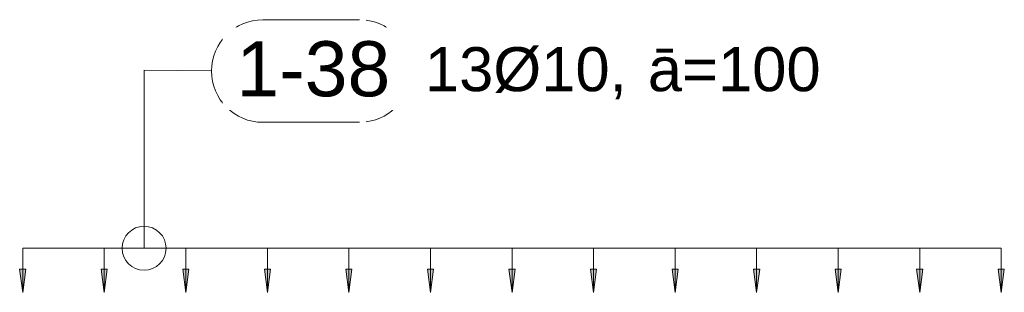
# Model space of a CAD drawing. Header units: millimetres. Extents: x -25607 to 9385, y 1894 to 10168.
# Tile 32 of 181: x -19668 to -18551, y 9314 to 9623. Entities that reach past the tile are written whole.
import ezdxf

# ---------------------------------------------------------------- set-up
doc = ezdxf.new("R2010")
doc.units = ezdxf.units.MM
for name, color, linetype, lineweight in [('A-ANNO-DIMS', 211, 'Continuous', 5), ('A-ANNO-DIMS-25', 211, 'Continuous', 5), ('S-RBAR-IDEN', 171, 'Continuous', 5)]:
    doc.layers.add(name, color=color, linetype=linetype, lineweight=lineweight)
doc.styles.add('Arial', font='arial.ttf', dxfattribs={"height": 50})
doc.styles.add('Arial_1', font='arial.ttf', dxfattribs={"height": 62.5})
doc.dimstyles.new('Výztuž_kusy__řezy_', dxfattribs={"dimscale": 304.8, "dimtxt": 0.18, "dimasz": 0, "dimexe": 0, "dimexo": 0.0625, "dimgap": 0.082021, "dimtad": 1, "dimdec": 0, "dimzin": 0, "dimdsep": 46, "dimtxsty": 'Arial_1', "dimblk1": 'NONE', "dimblk2": 'NONE', "dimsah": 1, "dimcen": 0.09, "dimazin": 0, "dimtfac": 1, "dimtdec": 4, "dimtix": 1, "dimtmove": 0, "dimatfit": 3, "dimfxl": 0.164042, "dimfxlon": 1, "dimtvp": 1, "dimtfill": 1, "dimtolj": 1, "dimtzin": 0, "dimarcsym": 2})

# ---------------------------------------------------------------- blocks, each defined once
blk = doc.blocks.new('DIMBLOCK44-V4')
at = {"layer": 'A-ANNO-DIMS-25'}
for points in [[(-18647, 9314), (-18643.5, 9340.3), (-18650.5, 9340.3)], [(-18554.5, 9314), (-18551, 9340.3), (-18557.9, 9340.3)]]:
    blk.add_hatch(color=256, dxfattribs=at).paths.add_polyline_path(points)
for p, q in [((-18554.5, 9364), (-18647, 9364)), ((-18647, 9364), (-18647, 9364)), ((-18647, 9364), (-18647, 9314)), ((-18554.5, 9364), (-18554.5, 9364)), ((-18554.5, 9364), (-18554.5, 9314)), ((-18643.5, 9340.3), (-18650.5, 9340.3)), ((-18650.5, 9340.3), (-18647, 9314)), ((-18647, 9314), (-18643.5, 9340.3)), ((-18551, 9340.3), (-18557.9, 9340.3)), ((-18557.9, 9340.3), (-18554.5, 9314)), ((-18554.5, 9314), (-18551, 9340.3))]:
    blk.add_line(p, q, dxfattribs=at)
blk = doc.blocks.new('_None')
blk = doc.blocks.new('DIMBLOCK45-V4')
at = {"layer": 'A-ANNO-DIMS-25'}
for points in [[(-18739.5, 9314), (-18736.1, 9340.3), (-18743, 9340.3)], [(-18647, 9314), (-18643.5, 9340.3), (-18650.5, 9340.3)]]:
    blk.add_hatch(color=256, dxfattribs=at).paths.add_polyline_path(points)
for p, q in [((-18647, 9364), (-18739.5, 9364)), ((-18739.5, 9364), (-18739.5, 9364)), ((-18739.5, 9364), (-18739.5, 9314)), ((-18647, 9364), (-18647, 9364)), ((-18647, 9364), (-18647, 9314)), ((-18736.1, 9340.3), (-18743, 9340.3)), ((-18743, 9340.3), (-18739.5, 9314)), ((-18739.5, 9314), (-18736.1, 9340.3)), ((-18643.5, 9340.3), (-18650.5, 9340.3)), ((-18650.5, 9340.3), (-18647, 9314)), ((-18647, 9314), (-18643.5, 9340.3))]:
    blk.add_line(p, q, dxfattribs=at)
blk = doc.blocks.new('DIMBLOCK46-V4')
at = {"layer": 'A-ANNO-DIMS-25'}
for points in [[(-18832.1, 9314), (-18828.6, 9340.3), (-18835.6, 9340.3)], [(-18739.5, 9314), (-18736.1, 9340.3), (-18743, 9340.3)]]:
    blk.add_hatch(color=256, dxfattribs=at).paths.add_polyline_path(points)
for p, q in [((-18739.5, 9364), (-18832.1, 9364)), ((-18832.1, 9364), (-18832.1, 9364)), ((-18832.1, 9364), (-18832.1, 9314)), ((-18739.5, 9364), (-18739.5, 9364)), ((-18739.5, 9364), (-18739.5, 9314)), ((-18828.6, 9340.3), (-18835.6, 9340.3)), ((-18835.6, 9340.3), (-18832.1, 9314)), ((-18832.1, 9314), (-18828.6, 9340.3)), ((-18736.1, 9340.3), (-18743, 9340.3)), ((-18743, 9340.3), (-18739.5, 9314)), ((-18739.5, 9314), (-18736.1, 9340.3))]:
    blk.add_line(p, q, dxfattribs=at)
blk = doc.blocks.new('DIMBLOCK47-V4')
at = {"layer": 'A-ANNO-DIMS-25'}
for points in [[(-18924.6, 9314), (-18921.2, 9340.3), (-18928.1, 9340.3)], [(-18832.1, 9314), (-18828.6, 9340.3), (-18835.6, 9340.3)]]:
    blk.add_hatch(color=256, dxfattribs=at).paths.add_polyline_path(points)
for p, q in [((-18832.1, 9364), (-18924.6, 9364)), ((-18924.6, 9364), (-18924.6, 9364)), ((-18924.6, 9364), (-18924.6, 9314)), ((-18832.1, 9364), (-18832.1, 9364)), ((-18832.1, 9364), (-18832.1, 9314)), ((-18921.2, 9340.3), (-18928.1, 9340.3)), ((-18928.1, 9340.3), (-18924.6, 9314)), ((-18924.6, 9314), (-18921.2, 9340.3)), ((-18828.6, 9340.3), (-18835.6, 9340.3)), ((-18835.6, 9340.3), (-18832.1, 9314)), ((-18832.1, 9314), (-18828.6, 9340.3))]:
    blk.add_line(p, q, dxfattribs=at)
blk = doc.blocks.new('DIMBLOCK48-V4')
at = {"layer": 'A-ANNO-DIMS-25'}
for points in [[(-19017.2, 9314), (-19013.7, 9340.3), (-19020.6, 9340.3)], [(-18924.6, 9314), (-18921.2, 9340.3), (-18928.1, 9340.3)]]:
    blk.add_hatch(color=256, dxfattribs=at).paths.add_polyline_path(points)
for p, q in [((-18924.6, 9364), (-19017.2, 9364)), ((-19017.2, 9364), (-19017.2, 9364)), ((-19017.2, 9364), (-19017.2, 9314)), ((-18924.6, 9364), (-18924.6, 9364)), ((-18924.6, 9364), (-18924.6, 9314)), ((-19013.7, 9340.3), (-19020.6, 9340.3)), ((-19020.6, 9340.3), (-19017.2, 9314)), ((-19017.2, 9314), (-19013.7, 9340.3)), ((-18921.2, 9340.3), (-18928.1, 9340.3)), ((-18928.1, 9340.3), (-18924.6, 9314)), ((-18924.6, 9314), (-18921.2, 9340.3))]:
    blk.add_line(p, q, dxfattribs=at)
blk = doc.blocks.new('DIMBLOCK49-V4')
at = {"layer": 'A-ANNO-DIMS-25'}
for points in [[(-19109.7, 9314), (-19106.3, 9340.3), (-19113.2, 9340.3)], [(-19017.2, 9314), (-19013.7, 9340.3), (-19020.6, 9340.3)]]:
    blk.add_hatch(color=256, dxfattribs=at).paths.add_polyline_path(points)
for p, q in [((-19017.2, 9364), (-19109.7, 9364)), ((-19109.7, 9364), (-19109.7, 9364)), ((-19109.7, 9364), (-19109.7, 9314)), ((-19017.2, 9364), (-19017.2, 9364)), ((-19017.2, 9364), (-19017.2, 9314)), ((-19106.3, 9340.3), (-19113.2, 9340.3)), ((-19113.2, 9340.3), (-19109.7, 9314)), ((-19109.7, 9314), (-19106.3, 9340.3)), ((-19013.7, 9340.3), (-19020.6, 9340.3)), ((-19020.6, 9340.3), (-19017.2, 9314)), ((-19017.2, 9314), (-19013.7, 9340.3))]:
    blk.add_line(p, q, dxfattribs=at)
blk = doc.blocks.new('DIMBLOCK50-V4')
at = {"layer": 'A-ANNO-DIMS-25'}
for points in [[(-19202.3, 9314), (-19198.8, 9340.3), (-19205.7, 9340.3)], [(-19109.7, 9314), (-19106.3, 9340.3), (-19113.2, 9340.3)]]:
    blk.add_hatch(color=256, dxfattribs=at).paths.add_polyline_path(points)
for p, q in [((-19109.7, 9364), (-19202.3, 9364)), ((-19202.3, 9364), (-19202.3, 9364)), ((-19202.3, 9364), (-19202.3, 9314)), ((-19109.7, 9364), (-19109.7, 9364)), ((-19109.7, 9364), (-19109.7, 9314)), ((-19198.8, 9340.3), (-19205.7, 9340.3)), ((-19205.7, 9340.3), (-19202.3, 9314)), ((-19202.3, 9314), (-19198.8, 9340.3)), ((-19106.3, 9340.3), (-19113.2, 9340.3)), ((-19113.2, 9340.3), (-19109.7, 9314)), ((-19109.7, 9314), (-19106.3, 9340.3))]:
    blk.add_line(p, q, dxfattribs=at)
blk = doc.blocks.new('DIMBLOCK51-V4')
at = {"layer": 'A-ANNO-DIMS-25'}
for points in [[(-19294.8, 9314), (-19291.4, 9340.3), (-19298.3, 9340.3)], [(-19202.3, 9314), (-19198.8, 9340.3), (-19205.7, 9340.3)]]:
    blk.add_hatch(color=256, dxfattribs=at).paths.add_polyline_path(points)
for p, q in [((-19202.3, 9364), (-19294.8, 9364)), ((-19294.8, 9364), (-19294.8, 9364)), ((-19294.8, 9364), (-19294.8, 9314)), ((-19202.3, 9364), (-19202.3, 9364)), ((-19202.3, 9364), (-19202.3, 9314)), ((-19291.4, 9340.3), (-19298.3, 9340.3)), ((-19298.3, 9340.3), (-19294.8, 9314)), ((-19294.8, 9314), (-19291.4, 9340.3)), ((-19198.8, 9340.3), (-19205.7, 9340.3)), ((-19205.7, 9340.3), (-19202.3, 9314)), ((-19202.3, 9314), (-19198.8, 9340.3))]:
    blk.add_line(p, q, dxfattribs=at)
blk = doc.blocks.new('DIMBLOCK52-V4')
at = {"layer": 'A-ANNO-DIMS-25'}
for points in [[(-19387.4, 9314), (-19383.9, 9340.3), (-19390.8, 9340.3)], [(-19294.8, 9314), (-19291.4, 9340.3), (-19298.3, 9340.3)]]:
    blk.add_hatch(color=256, dxfattribs=at).paths.add_polyline_path(points)
for p, q in [((-19294.8, 9364), (-19387.4, 9364)), ((-19387.4, 9364), (-19387.4, 9364)), ((-19387.4, 9364), (-19387.4, 9314)), ((-19294.8, 9364), (-19294.8, 9364)), ((-19294.8, 9364), (-19294.8, 9314)), ((-19383.9, 9340.3), (-19390.8, 9340.3)), ((-19390.8, 9340.3), (-19387.4, 9314)), ((-19387.4, 9314), (-19383.9, 9340.3)), ((-19291.4, 9340.3), (-19298.3, 9340.3)), ((-19298.3, 9340.3), (-19294.8, 9314)), ((-19294.8, 9314), (-19291.4, 9340.3))]:
    blk.add_line(p, q, dxfattribs=at)
blk = doc.blocks.new('DIMBLOCK53-V4')
at = {"layer": 'A-ANNO-DIMS-25'}
for points in [[(-19479.9, 9314), (-19476.4, 9340.3), (-19483.4, 9340.3)], [(-19387.4, 9314), (-19383.9, 9340.3), (-19390.8, 9340.3)]]:
    blk.add_hatch(color=256, dxfattribs=at).paths.add_polyline_path(points)
for p, q in [((-19387.4, 9364), (-19479.9, 9364)), ((-19479.9, 9364), (-19479.9, 9364)), ((-19479.9, 9364), (-19479.9, 9314)), ((-19387.4, 9364), (-19387.4, 9364)), ((-19387.4, 9364), (-19387.4, 9314)), ((-19476.4, 9340.3), (-19483.4, 9340.3)), ((-19483.4, 9340.3), (-19479.9, 9314)), ((-19479.9, 9314), (-19476.4, 9340.3)), ((-19383.9, 9340.3), (-19390.8, 9340.3)), ((-19390.8, 9340.3), (-19387.4, 9314)), ((-19387.4, 9314), (-19383.9, 9340.3))]:
    blk.add_line(p, q, dxfattribs=at)
blk = doc.blocks.new('DIMBLOCK54-V4')
at = {"layer": 'A-ANNO-DIMS-25'}
for points in [[(-19572.5, 9314), (-19569, 9340.3), (-19575.9, 9340.3)], [(-19479.9, 9314), (-19476.4, 9340.3), (-19483.4, 9340.3)]]:
    blk.add_hatch(color=256, dxfattribs=at).paths.add_polyline_path(points)
for p, q in [((-19479.9, 9364), (-19572.5, 9364)), ((-19572.5, 9364), (-19572.5, 9364)), ((-19572.5, 9364), (-19572.5, 9314)), ((-19479.9, 9364), (-19479.9, 9364)), ((-19479.9, 9364), (-19479.9, 9314)), ((-19569, 9340.3), (-19575.9, 9340.3)), ((-19575.9, 9340.3), (-19572.5, 9314)), ((-19572.5, 9314), (-19569, 9340.3)), ((-19476.4, 9340.3), (-19483.4, 9340.3)), ((-19483.4, 9340.3), (-19479.9, 9314)), ((-19479.9, 9314), (-19476.4, 9340.3))]:
    blk.add_line(p, q, dxfattribs=at)
blk = doc.blocks.new('DIMBLOCK55-V4')
at = {"layer": 'A-ANNO-DIMS-25'}
for points in [[(-19665, 9314), (-19661.5, 9340.3), (-19668.5, 9340.3)], [(-19572.5, 9314), (-19569, 9340.3), (-19575.9, 9340.3)]]:
    blk.add_hatch(color=256, dxfattribs=at).paths.add_polyline_path(points)
for p, q in [((-19572.5, 9364), (-19665, 9364)), ((-19665, 9364), (-19665, 9364)), ((-19665, 9364), (-19665, 9314)), ((-19572.5, 9364), (-19572.5, 9364)), ((-19572.5, 9364), (-19572.5, 9314)), ((-19661.5, 9340.3), (-19668.5, 9340.3)), ((-19668.5, 9340.3), (-19665, 9314)), ((-19665, 9314), (-19661.5, 9340.3)), ((-19569, 9340.3), (-19575.9, 9340.3)), ((-19575.9, 9340.3), (-19572.5, 9314)), ((-19572.5, 9314), (-19569, 9340.3))]:
    blk.add_line(p, q, dxfattribs=at)
blk = doc.blocks.new('DIMBLOCK56-V4')
at = {"layer": 'A-ANNO-DIMS-25'}
for points in [[(-19665, 9314), (-19661.5, 9340.3), (-19668.5, 9340.3)], [(-19572.5, 9314), (-19569, 9340.3), (-19575.9, 9340.3)], [(-19479.9, 9314), (-19476.4, 9340.3), (-19483.4, 9340.3)], [(-19387.4, 9314), (-19383.9, 9340.3), (-19390.8, 9340.3)], [(-19294.8, 9314), (-19291.4, 9340.3), (-19298.3, 9340.3)], [(-19202.3, 9314), (-19198.8, 9340.3), (-19205.7, 9340.3)], [(-19109.7, 9314), (-19106.3, 9340.3), (-19113.2, 9340.3)], [(-19017.2, 9314), (-19013.7, 9340.3), (-19020.6, 9340.3)], [(-18924.6, 9314), (-18921.2, 9340.3), (-18928.1, 9340.3)], [(-18832.1, 9314), (-18828.6, 9340.3), (-18835.6, 9340.3)], [(-18739.5, 9314), (-18736.1, 9340.3), (-18743, 9340.3)], [(-18647, 9314), (-18643.5, 9340.3), (-18650.5, 9340.3)], [(-18554.5, 9314), (-18551, 9340.3), (-18557.9, 9340.3)]]:
    blk.add_hatch(color=256, dxfattribs=at).paths.add_polyline_path(points)
for p, q in [((-18554.5, 9364), (-19665, 9364)), ((-19572.5, 9364), (-19665, 9364)), ((-19665, 9364), (-19665, 9364)), ((-19665, 9364), (-19665, 9314)), ((-19479.9, 9364), (-19572.5, 9364)), ((-19572.5, 9364), (-19572.5, 9364)), ((-19572.5, 9364), (-19572.5, 9314)), ((-19387.4, 9364), (-19479.9, 9364)), ((-19479.9, 9364), (-19479.9, 9364)), ((-19479.9, 9364), (-19479.9, 9314)), ((-19294.8, 9364), (-19387.4, 9364)), ((-19387.4, 9364), (-19387.4, 9364)), ((-19387.4, 9364), (-19387.4, 9314)), ((-19202.3, 9364), (-19294.8, 9364)), ((-19294.8, 9364), (-19294.8, 9364)), ((-19294.8, 9364), (-19294.8, 9314)), ((-19109.7, 9364), (-19202.3, 9364)), ((-19202.3, 9364), (-19202.3, 9364)), ((-19202.3, 9364), (-19202.3, 9314)), ((-19017.2, 9364), (-19109.7, 9364)), ((-19109.7, 9364), (-19109.7, 9364)), ((-19109.7, 9364), (-19109.7, 9314)), ((-18924.6, 9364), (-19017.2, 9364)), ((-19017.2, 9364), (-19017.2, 9364)), ((-19017.2, 9364), (-19017.2, 9314)), ((-18832.1, 9364), (-18924.6, 9364)), ((-18924.6, 9364), (-18924.6, 9364)), ((-18924.6, 9364), (-18924.6, 9314)), ((-18739.5, 9364), (-18832.1, 9364)), ((-18832.1, 9364), (-18832.1, 9364)), ((-18832.1, 9364), (-18832.1, 9314)), ((-18647, 9364), (-18739.5, 9364)), ((-18739.5, 9364), (-18739.5, 9364)), ((-18739.5, 9364), (-18739.5, 9314)), ((-18554.5, 9364), (-18647, 9364)), ((-18647, 9364), (-18647, 9364)), ((-18647, 9364), (-18647, 9314)), ((-18554.5, 9364), (-18554.5, 9364)), ((-18554.5, 9364), (-18554.5, 9314)), ((-19661.5, 9340.3), (-19668.5, 9340.3)), ((-19668.5, 9340.3), (-19665, 9314)), ((-19665, 9314), (-19661.5, 9340.3)), ((-19569, 9340.3), (-19575.9, 9340.3)), ((-19575.9, 9340.3), (-19572.5, 9314)), ((-19572.5, 9314), (-19569, 9340.3)), ((-19476.4, 9340.3), (-19483.4, 9340.3)), ((-19483.4, 9340.3), (-19479.9, 9314)), ((-19479.9, 9314), (-19476.4, 9340.3)), ((-19383.9, 9340.3), (-19390.8, 9340.3)), ((-19390.8, 9340.3), (-19387.4, 9314)), ((-19387.4, 9314), (-19383.9, 9340.3)), ((-19291.4, 9340.3), (-19298.3, 9340.3)), ((-19298.3, 9340.3), (-19294.8, 9314)), ((-19294.8, 9314), (-19291.4, 9340.3)), ((-19198.8, 9340.3), (-19205.7, 9340.3)), ((-19205.7, 9340.3), (-19202.3, 9314)), ((-19202.3, 9314), (-19198.8, 9340.3)), ((-19106.3, 9340.3), (-19113.2, 9340.3)), ((-19113.2, 9340.3), (-19109.7, 9314)), ((-19109.7, 9314), (-19106.3, 9340.3)), ((-19013.7, 9340.3), (-19020.6, 9340.3)), ((-19020.6, 9340.3), (-19017.2, 9314)), ((-19017.2, 9314), (-19013.7, 9340.3)), ((-18921.2, 9340.3), (-18928.1, 9340.3)), ((-18928.1, 9340.3), (-18924.6, 9314)), ((-18924.6, 9314), (-18921.2, 9340.3)), ((-18828.6, 9340.3), (-18835.6, 9340.3)), ((-18835.6, 9340.3), (-18832.1, 9314)), ((-18832.1, 9314), (-18828.6, 9340.3)), ((-18736.1, 9340.3), (-18743, 9340.3)), ((-18743, 9340.3), (-18739.5, 9314)), ((-18739.5, 9314), (-18736.1, 9340.3)), ((-18643.5, 9340.3), (-18650.5, 9340.3)), ((-18650.5, 9340.3), (-18647, 9314)), ((-18647, 9314), (-18643.5, 9340.3)), ((-18551, 9340.3), (-18557.9, 9340.3)), ((-18557.9, 9340.3), (-18554.5, 9314)), ((-18554.5, 9314), (-18551, 9340.3))]:
    blk.add_line(p, q, dxfattribs=at)
blk = doc.blocks.new('Popisek výztuže__BEZ NATOČENÍ_ - _Typ_ množství_PRAVÝ _řezy_-573725-V4')
at = {"layer": 'S-RBAR-IDEN'}
for p, q in [((-24183.8, 9621.3), (-24293.5, 9621.3)), ((-24293.5, 9504.8), (-24183.8, 9504.8))]:
    blk.add_line(p, q, dxfattribs=at)
for centre, start, end in [((-24293.5, 9563), 90, 270), ((-24183.8, 9563), 277.6434, 82.3566)]:
    blk.add_arc(centre, 58.2, start, end, dxfattribs=at)

msp = doc.modelspace()

# ---------------------------------------------------------------- linework, layer by layer
at = {"layer": 'S-RBAR-IDEN'}
for p, q in [((-19527.3, 9566.3), (-19450.7, 9565.3)), ((-19527.3, 9364), (-19527.3, 9566.3))]:
    msp.add_line(p, q, dxfattribs=at)
msp.add_circle((-19527.3, 9364), 25, dxfattribs=at)

# ---------------------------------------------------------------- block references
msp.add_blockref('Popisek výztuže__BEZ NATOČENÍ_ - _Typ_ množství_PRAVÝ _řezy_-573725-V4', (4901, 2.2), dxfattribs=at)

# ---------------------------------------------------------------- texts
at = {"layer": 'S-RBAR-IDEN', "char_height": 50, "attachment_point": 1, "style": 'Arial', "bg_fill": 3, "box_fill_scale": 1.25, "bg_fill_color": 256, "bg_fill_true_color": 13158600, "bg_fill_transparency": 0}
for s, insert, width in [('13Ø10, ', (-19208.6, 9592.3), 306.645), ('ā=100', (-18955.6, 9592.3), 242.51)]:
    msp.add_mtext(s, dxfattribs=dict(at, insert=insert, width=width))

# ---------------------------------------------------------------- dimensions: what is measured, and where the dimension line sits
at = {"layer": 'A-ANNO-DIMS'}
for base, p1, p2, text, override, picture, middle in [((-19665, 9364), (-18554.5, 9314), (-19665, 9314), '93 1111', {"dimpost": '<>', "dimblk1": 'None', "dimblk2": 'None', "dimsah": 1, "dimfxl": 1110.544754}, 'DIMBLOCK56-V4', (-19109.7, 9421)), ((-19665, 9364), (-19572.5, 9314), (-19665, 9314), ' ', {"dimpost": '<>', "dimfxl": 92.545396}, 'DIMBLOCK55-V4', (-19618.7, 9364)), ((-19572.5, 9364), (-19479.9, 9314), (-19572.5, 9314), ' ', {"dimpost": '<>', "dimfxl": 92.545396}, 'DIMBLOCK54-V4', (-19526.2, 9364)), ((-19479.9, 9364), (-19387.4, 9314), (-19479.9, 9314), ' ', {"dimpost": '<>', "dimfxl": 92.545396}, 'DIMBLOCK53-V4', (-19433.6, 9364)), ((-19387.4, 9364), (-19294.8, 9314), (-19387.4, 9314), ' ', {"dimpost": '<>', "dimfxl": 92.545396}, 'DIMBLOCK52-V4', (-19341.1, 9364)), ((-19294.8, 9364), (-19202.3, 9314), (-19294.8, 9314), ' ', {"dimpost": '<>', "dimfxl": 92.545396}, 'DIMBLOCK51-V4', (-19248.5, 9364)), ((-19202.3, 9364), (-19109.7, 9314), (-19202.3, 9314), ' ', {"dimpost": '<>', "dimfxl": 92.545396}, 'DIMBLOCK50-V4', (-19156, 9364)), ((-19109.7, 9364), (-19017.2, 9314), (-19109.7, 9314), ' ', {"dimpost": '<>', "dimfxl": 92.545396}, 'DIMBLOCK49-V4', (-19063.5, 9364)), ((-19017.2, 9364), (-18924.6, 9314), (-19017.2, 9314), ' ', {"dimpost": '<>', "dimfxl": 92.545396}, 'DIMBLOCK48-V4', (-18970.9, 9364)), ((-18924.6, 9364), (-18832.1, 9314), (-18924.6, 9314), ' ', {"dimpost": '<>', "dimfxl": 92.545396}, 'DIMBLOCK47-V4', (-18878.4, 9364)), ((-18832.1, 9364), (-18739.5, 9314), (-18832.1, 9314), ' ', {"dimpost": '<>', "dimfxl": 92.545396}, 'DIMBLOCK46-V4', (-18785.8, 9364)), ((-18739.5, 9364), (-18647, 9314), (-18739.5, 9314), ' ', {"dimpost": '<>', "dimfxl": 92.545396}, 'DIMBLOCK45-V4', (-18693.3, 9364)), ((-18647, 9364), (-18554.5, 9314), (-18647, 9314), ' ', {"dimpost": '<>', "dimfxl": 92.545396}, 'DIMBLOCK44-V4', (-18600.7, 9364))]:
    dim = msp.add_linear_dim(base=base, p1=p1, p2=p2, text=text, dimstyle='Výztuž_kusy__řezy_', override=override, dxfattribs=at)
    dim.commit()
    dim.dimension.update_dxf_attribs({"geometry": picture, "text_midpoint": middle})

# ---------------------------------------------------------------- next in the draw order: texts
at = {"layer": 'S-RBAR-IDEN', "insert": (-19422.6, 9599), "char_height": 62.5, "width": 210.443, "attachment_point": 1, "style": 'Arial_1', "bg_fill": 3, "box_fill_scale": 1.25, "bg_fill_color": 256, "bg_fill_true_color": 13158600, "bg_fill_transparency": 0}
msp.add_mtext('1-38', dxfattribs=at)

doc.saveas('drawing.dxf')
